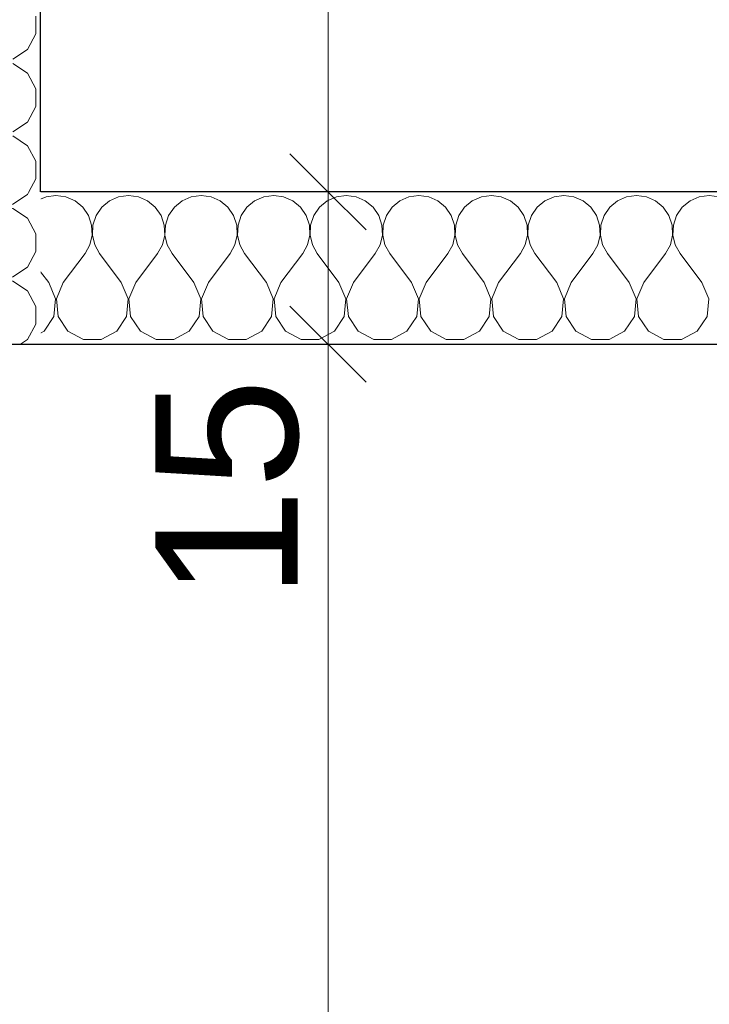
# Model space of a CAD drawing. Header units: millimetres. Extents: x -12989 to 357906, y -50379 to 30884.
# Tile 47 of 256: x 893 to 1572, y 2500 to 3470. Entities that reach past the tile are written whole.
import ezdxf

# ---------------------------------------------------------------- set-up
doc = ezdxf.new("R2010")
doc.units = ezdxf.units.MM
doc.header["$MEASUREMENT"] = 0
doc.linetypes.add('Wipeout_Contour', pattern=[1000, 0, -1000])
for name, color, linetype in [('04-ŚCIANY DZIAŁOWE', 7, 'Continuous'), ('Nowe_04-ŚCIANY DZIAŁOWE', 7, 'Continuous'), ('Nowe_A_OZN_STREFY', 7, 'Continuous'), ('Nowe_A_WYM_ZEWNETRZNE', 7, 'Continuous')]:
    doc.layers.add(name, color=color, linetype=linetype)
doc.layers.add('04-ŚCIANY DZIAŁOWE_Nr_pióra__174', color=7, linetype='Continuous', lineweight=5, true_color=0x6a6a6a)
doc.layers.add('Nowe_04-ŚCIANY DZIAŁOWE_Nr_pióra__174', color=7, linetype='Continuous', lineweight=5, true_color=0x6a6a6a)
for name, color, linetype, lineweight in [('04-ŚCIANY DZIAŁOWE_Nr_pióra__27', 7, 'Continuous', 25), ('Nowe_04-ŚCIANY DZIAŁOWE_Nr_pióra__27', 7, 'Continuous', 25), ('Nowe_A_WYM_ZEWNETRZNE_Nr_pióra__1', 7, 'Continuous', 13), ('Nowe_A_WYM_ZEWNETRZNE_Nr_pióra__45', 7, 'Continuous', 15), ('Nowe_A_WYM_ZEWNETRZNE_Nr_pióra__85', 7, 'Continuous', 13)]:
    doc.layers.add(name, color=color, linetype=linetype, lineweight=lineweight)
doc.styles.add('STYL_AUTOMATYCZNY_3', font='arial.ttf')
doc.dimstyles.new('STYL_AUTOMATYCZNY__1', dxfattribs={"dimtxt": 139.999998, "dimasz": 71.25, "dimexe": 0.18, "dimexo": 0.0625, "dimgap": 0, "dimtad": 1, "dimtih": 1, "dimtoh": 1, "dimdec": 0, "dimlfac": 0.1, "dimzin": 0, "dimdsep": 46, "dimtxsty": 'STYL_AUTOMATYCZNY_3', "dimblk": 'ARROWHEAD_6', "dimblk1": 'ARROWHEAD_6', "dimblk2": 'ARROWHEAD_6', "dimcen": 0.09, "dimse1": 1, "dimse2": 1, "dimclrd": 7, "dimclre": 7, "dimclrt": 7, "dimadec": 0, "dimazin": 0, "dimtfac": 1, "dimtdec": 4, "dimtmove": 0, "dimatfit": 3, "dimfxl": 0, "dimtolj": 1, "dimtzin": 0, "dimarcsym": 0})
doc.dimstyles.new('STYL_AUTOMATYCZNY__2', dxfattribs={"dimtxt": 139.999998, "dimasz": 71.25, "dimexe": 0.18, "dimexo": 0.0625, "dimgap": 0, "dimtad": 1, "dimdec": 0, "dimlfac": 0.1, "dimzin": 0, "dimdsep": 46, "dimtxsty": 'STYL_AUTOMATYCZNY_3', "dimblk": 'ARROWHEAD_6', "dimblk1": 'ARROWHEAD_6', "dimblk2": 'ARROWHEAD_6', "dimcen": 0.09, "dimse1": 1, "dimse2": 1, "dimclrd": 7, "dimclre": 7, "dimclrt": 7, "dimadec": 0, "dimazin": 0, "dimtfac": 1, "dimtdec": 4, "dimtmove": 0, "dimatfit": 3, "dimfxl": 0, "dimtolj": 1, "dimtzin": 0, "dimarcsym": 0})

# ---------------------------------------------------------------- blocks, each defined once
blk = doc.blocks.new('*X88')
at = {"layer": 'Nowe_04-ŚCIANY DZIAŁOWE_Nr_pióra__174', "color": 251, "linetype": 'Continuous', "lineweight": 5, "true_color": 0x6a6a6a}
for p, q in [((918.81, 3295.07), (913.48, 3292.72)), ((928.57, 3296.43), (918.81, 3295.07)), ((938.33, 3295.07), (928.57, 3296.43)), ((947.35, 3291.09), (938.33, 3295.07)), ((954.93, 3284.81), (947.35, 3291.09)), ((981.22, 3291.09), (973.64, 3284.81)), ((990.24, 3295.07), (981.22, 3291.09)), ((1000, 3296.43), (990.24, 3295.07)), ((1009.76, 3295.07), (1000, 3296.43)), ((1018.78, 3291.09), (1009.76, 3295.07)), ((1026.36, 3284.81), (1018.78, 3291.09)), ((1052.65, 3291.09), (1045.07, 3284.81)), ((1061.67, 3295.07), (1052.65, 3291.09)), ((1071.43, 3296.43), (1061.67, 3295.07)), ((1081.19, 3295.07), (1071.43, 3296.43)), ((1090.2, 3291.09), (1081.19, 3295.07)), ((1097.79, 3284.81), (1090.2, 3291.09)), ((1124.08, 3291.09), (1116.49, 3284.81)), ((1133.1, 3295.07), (1124.08, 3291.09)), ((1142.86, 3296.43), (1133.1, 3295.07)), ((1152.62, 3295.07), (1142.86, 3296.43)), ((1161.63, 3291.09), (1152.62, 3295.07)), ((1169.22, 3284.81), (1161.63, 3291.09)), ((1195.51, 3291.09), (1187.92, 3284.81)), ((1204.53, 3295.07), (1195.51, 3291.09)), ((1214.29, 3296.43), (1204.53, 3295.07)), ((1224.05, 3295.07), (1214.29, 3296.43)), ((1233.06, 3291.09), (1224.05, 3295.07)), ((1240.65, 3284.81), (1233.06, 3291.09)), ((1266.94, 3291.09), (1259.35, 3284.81)), ((1275.95, 3295.07), (1266.94, 3291.09)), ((1285.71, 3296.43), (1275.95, 3295.07)), ((1295.47, 3295.07), (1285.71, 3296.43)), ((1304.49, 3291.09), (1295.47, 3295.07)), ((1312.08, 3284.81), (1304.49, 3291.09)), ((1338.37, 3291.09), (1330.78, 3284.81)), ((1347.38, 3295.07), (1338.37, 3291.09)), ((1357.14, 3296.43), (1347.38, 3295.07)), ((1366.9, 3295.07), (1357.14, 3296.43)), ((1375.92, 3291.09), (1366.9, 3295.07)), ((1383.51, 3284.81), (1375.92, 3291.09)), ((1409.8, 3291.09), (1402.21, 3284.81)), ((1418.81, 3295.07), (1409.8, 3291.09)), ((1428.57, 3296.43), (1418.81, 3295.07)), ((1438.33, 3295.07), (1428.57, 3296.43)), ((1447.35, 3291.09), (1438.33, 3295.07)), ((1454.93, 3284.81), (1447.35, 3291.09)), ((1481.22, 3291.09), (1473.64, 3284.81)), ((1490.24, 3295.07), (1481.22, 3291.09)), ((1500, 3296.43), (1490.24, 3295.07)), ((1509.76, 3295.07), (1500, 3296.43)), ((1518.78, 3291.09), (1509.76, 3295.07)), ((1526.36, 3284.81), (1518.78, 3291.09)), ((1552.65, 3291.09), (1545.07, 3284.81)), ((1561.67, 3295.07), (1552.65, 3291.09)), ((1571.43, 3296.43), (1561.67, 3295.07)), ((1581.19, 3295.07), (1571.43, 3296.43)), ((960.52, 3276.69), (954.93, 3284.81)), ((973.64, 3284.81), (968.06, 3276.69)), ((1031.94, 3276.69), (1026.36, 3284.81)), ((1045.07, 3284.81), (1039.48, 3276.69)), ((1103.37, 3276.69), (1097.79, 3284.81)), ((1116.49, 3284.81), (1110.91, 3276.69)), ((1174.8, 3276.69), (1169.22, 3284.81)), ((1187.92, 3284.81), (1182.34, 3276.69)), ((1246.23, 3276.69), (1240.65, 3284.81)), ((1259.35, 3284.81), (1253.77, 3276.69)), ((1317.66, 3276.69), (1312.08, 3284.81)), ((1330.78, 3284.81), (1325.2, 3276.69)), ((1389.09, 3276.69), (1383.51, 3284.81)), ((1402.21, 3284.81), (1396.63, 3276.69)), ((1460.52, 3276.69), (1454.93, 3284.81)), ((1473.64, 3284.81), (1468.06, 3276.69)), ((1531.94, 3276.69), (1526.36, 3284.81)), ((1545.07, 3284.81), (1539.48, 3276.69)), ((963.66, 3267.35), (960.52, 3276.69)), ((968.06, 3276.69), (964.91, 3267.35)), ((1035.09, 3267.35), (1031.94, 3276.69)), ((1039.48, 3276.69), (1036.34, 3267.35)), ((1106.52, 3267.35), (1103.37, 3276.69)), ((1110.91, 3276.69), (1107.76, 3267.35)), ((1177.95, 3267.35), (1174.8, 3276.69)), ((1182.34, 3276.69), (1179.19, 3267.35)), ((1249.38, 3267.35), (1246.23, 3276.69)), ((1253.77, 3276.69), (1250.62, 3267.35)), ((1320.81, 3267.35), (1317.66, 3276.69)), ((1325.2, 3276.69), (1322.05, 3267.35)), ((1392.24, 3267.35), (1389.09, 3276.69)), ((1396.63, 3276.69), (1393.48, 3267.35)), ((1463.66, 3267.35), (1460.52, 3276.69)), ((1468.06, 3276.69), (1464.91, 3267.35)), ((1535.09, 3267.35), (1531.94, 3276.69)), ((1539.48, 3276.69), (1536.34, 3267.35)), ((964.14, 3257.51), (963.66, 3267.35)), ((964.91, 3267.35), (964.43, 3257.51)), ((1035.57, 3257.51), (1035.09, 3267.35)), ((1036.34, 3267.35), (1035.86, 3257.51)), ((1107, 3257.51), (1106.52, 3267.35)), ((1107.76, 3267.35), (1107.29, 3257.51)), ((1178.43, 3257.51), (1177.95, 3267.35)), ((1179.19, 3267.35), (1178.72, 3257.51)), ((1249.86, 3257.51), (1249.38, 3267.35)), ((1250.62, 3267.35), (1250.14, 3257.51)), ((1321.28, 3257.51), (1320.81, 3267.35)), ((1322.05, 3267.35), (1321.57, 3257.51)), ((1392.71, 3257.51), (1392.24, 3267.35)), ((1393.48, 3267.35), (1393, 3257.51)), ((1464.14, 3257.51), (1463.66, 3267.35)), ((1464.91, 3267.35), (1464.43, 3257.51)), ((1535.57, 3257.51), (1535.09, 3267.35)), ((1536.34, 3267.35), (1535.86, 3257.51)), ((961.91, 3247.91), (964.14, 3257.51)), ((964.43, 3257.51), (966.66, 3247.91)), ((1033.34, 3247.91), (1035.57, 3257.51)), ((1035.86, 3257.51), (1038.09, 3247.91)), ((1104.77, 3247.91), (1107, 3257.51)), ((1107.29, 3257.51), (1109.52, 3247.91)), ((1176.2, 3247.91), (1178.43, 3257.51)), ((1178.72, 3257.51), (1180.95, 3247.91)), ((1247.63, 3247.91), (1249.86, 3257.51)), ((1250.14, 3257.51), (1252.37, 3247.91)), ((1319.05, 3247.91), (1321.28, 3257.51)), ((1321.57, 3257.51), (1323.8, 3247.91)), ((1390.48, 3247.91), (1392.71, 3257.51)), ((1393, 3257.51), (1395.23, 3247.91)), ((1461.91, 3247.91), (1464.14, 3257.51)), ((1464.43, 3257.51), (1466.66, 3247.91)), ((1533.34, 3247.91), (1535.57, 3257.51)), ((1535.86, 3257.51), (1538.09, 3247.91)), ((935.71, 3210.71), (957.14, 3239.29)), ((957.14, 3239.29), (961.91, 3247.91)), ((966.66, 3247.91), (971.43, 3239.29)), ((992.86, 3210.71), (971.43, 3239.29)), ((1007.14, 3210.71), (1028.57, 3239.29)), ((1028.57, 3239.29), (1033.34, 3247.91)), ((1038.09, 3247.91), (1042.86, 3239.29)), ((1064.29, 3210.71), (1042.86, 3239.29)), ((1078.57, 3210.71), (1100, 3239.29)), ((1100, 3239.29), (1104.77, 3247.91)), ((1109.52, 3247.91), (1114.29, 3239.29)), ((1135.71, 3210.71), (1114.29, 3239.29)), ((1150, 3210.71), (1171.43, 3239.29)), ((1171.43, 3239.29), (1176.2, 3247.91)), ((1180.95, 3247.91), (1185.71, 3239.29)), ((1207.14, 3210.71), (1185.71, 3239.29)), ((1221.43, 3210.71), (1242.86, 3239.29)), ((1242.86, 3239.29), (1247.63, 3247.91)), ((1252.37, 3247.91), (1257.14, 3239.29)), ((1278.57, 3210.71), (1257.14, 3239.29)), ((1292.86, 3210.71), (1314.29, 3239.29)), ((1314.29, 3239.29), (1319.05, 3247.91)), ((1323.8, 3247.91), (1328.57, 3239.29)), ((1350, 3210.71), (1328.57, 3239.29)), ((1364.29, 3210.71), (1385.71, 3239.29)), ((1385.71, 3239.29), (1390.48, 3247.91)), ((1395.23, 3247.91), (1400, 3239.29)), ((1421.43, 3210.71), (1400, 3239.29)), ((1435.71, 3210.71), (1457.14, 3239.29)), ((1457.14, 3239.29), (1461.91, 3247.91)), ((1466.66, 3247.91), (1471.43, 3239.29)), ((1492.86, 3210.71), (1471.43, 3239.29)), ((1507.14, 3210.71), (1528.57, 3239.29)), ((1528.57, 3239.29), (1533.34, 3247.91)), ((1538.09, 3247.91), (1542.86, 3239.29)), ((1564.29, 3210.71), (1542.86, 3239.29)), ((921.43, 3210.71), (913.48, 3221.31)), ((928.16, 3194.67), (921.43, 3210.71)), ((935.71, 3210.71), (928.98, 3194.67)), ((999.59, 3194.67), (992.86, 3210.71)), ((1007.14, 3210.71), (1000.41, 3194.67)), ((1071.02, 3194.67), (1064.29, 3210.71)), ((1078.57, 3210.71), (1071.84, 3194.67)), ((1142.45, 3194.67), (1135.71, 3210.71)), ((1150, 3210.71), (1143.27, 3194.67)), ((1213.88, 3194.67), (1207.14, 3210.71)), ((1221.43, 3210.71), (1214.69, 3194.67)), ((1285.31, 3194.67), (1278.57, 3210.71)), ((1292.86, 3210.71), (1286.12, 3194.67)), ((1356.73, 3194.67), (1350, 3210.71)), ((1364.29, 3210.71), (1357.55, 3194.67)), ((1428.16, 3194.67), (1421.43, 3210.71)), ((1435.71, 3210.71), (1428.98, 3194.67)), ((1499.59, 3194.67), (1492.86, 3210.71)), ((1507.14, 3210.71), (1500.41, 3194.67)), ((1571.02, 3194.67), (1564.29, 3210.71)), ((926.52, 3177.35), (928.16, 3194.67)), ((928.98, 3194.67), (930.62, 3177.35)), ((997.95, 3177.35), (999.59, 3194.67)), ((1000.41, 3194.67), (1002.05, 3177.35)), ((1069.38, 3177.35), (1071.02, 3194.67)), ((1071.84, 3194.67), (1073.48, 3177.35)), ((1140.81, 3177.35), (1142.45, 3194.67)), ((1143.27, 3194.67), (1144.91, 3177.35)), ((1212.23, 3177.35), (1213.88, 3194.67)), ((1214.69, 3194.67), (1216.34, 3177.35)), ((1283.66, 3177.35), (1285.31, 3194.67)), ((1286.12, 3194.67), (1287.77, 3177.35)), ((1355.09, 3177.35), (1356.73, 3194.67)), ((1357.55, 3194.67), (1359.19, 3177.35)), ((1426.52, 3177.35), (1428.16, 3194.67)), ((1428.98, 3194.67), (1430.62, 3177.35)), ((1497.95, 3177.35), (1499.59, 3194.67)), ((1500.41, 3194.67), (1502.05, 3177.35)), ((1569.38, 3177.35), (1571.02, 3194.67)), ((916.89, 3162.87), (926.52, 3177.35)), ((930.62, 3177.35), (940.25, 3162.87)), ((988.32, 3162.87), (997.95, 3177.35)), ((1002.05, 3177.35), (1011.68, 3162.87)), ((1059.75, 3162.87), (1069.38, 3177.35)), ((1073.48, 3177.35), (1083.11, 3162.87)), ((1131.17, 3162.87), (1140.81, 3177.35)), ((1144.91, 3177.35), (1154.54, 3162.87)), ((1202.6, 3162.87), (1212.23, 3177.35)), ((1216.34, 3177.35), (1225.97, 3162.87)), ((1274.03, 3162.87), (1283.66, 3177.35)), ((1287.77, 3177.35), (1297.4, 3162.87)), ((1345.46, 3162.87), (1355.09, 3177.35)), ((1359.19, 3177.35), (1368.83, 3162.87)), ((1416.89, 3162.87), (1426.52, 3177.35)), ((1430.62, 3177.35), (1440.25, 3162.87)), ((1488.32, 3162.87), (1497.95, 3177.35)), ((1502.05, 3177.35), (1511.68, 3162.87)), ((1559.75, 3162.87), (1569.38, 3177.35)), ((913.48, 3161.04), (916.89, 3162.87)), ((940.25, 3162.87), (955.59, 3154.65)), ((972.98, 3154.65), (988.32, 3162.87)), ((1011.68, 3162.87), (1027.02, 3154.65)), ((1044.41, 3154.65), (1059.75, 3162.87)), ((1083.11, 3162.87), (1098.44, 3154.65)), ((1115.84, 3154.65), (1131.17, 3162.87)), ((1154.54, 3162.87), (1169.87, 3154.65)), ((1187.27, 3154.65), (1202.6, 3162.87)), ((1225.97, 3162.87), (1241.3, 3154.65)), ((1258.7, 3154.65), (1274.03, 3162.87)), ((1297.4, 3162.87), (1312.73, 3154.65)), ((1330.13, 3154.65), (1345.46, 3162.87)), ((1368.83, 3162.87), (1384.16, 3154.65)), ((1401.56, 3154.65), (1416.89, 3162.87)), ((1440.25, 3162.87), (1455.59, 3154.65)), ((1472.98, 3154.65), (1488.32, 3162.87)), ((1511.68, 3162.87), (1527.02, 3154.65)), ((1544.41, 3154.65), (1559.75, 3162.87)), ((955.59, 3154.65), (972.98, 3154.65)), ((1027.02, 3154.65), (1044.41, 3154.65)), ((1098.44, 3154.65), (1115.84, 3154.65)), ((1169.87, 3154.65), (1187.27, 3154.65)), ((1241.3, 3154.65), (1258.7, 3154.65)), ((1312.73, 3154.65), (1330.13, 3154.65)), ((1384.16, 3154.65), (1401.56, 3154.65)), ((1455.59, 3154.65), (1472.98, 3154.65)), ((1527.02, 3154.65), (1544.41, 3154.65))]:
    blk.add_line(p, q, dxfattribs=at)
blk = doc.blocks.new('Ściana_10_1', base_point=(-350, 3150))
at = {"color": 254, "linetype": 'Wipeout_Contour', "lineweight": 0, "ltscale": 16469.10017}
blk.add_wipeout([(913.48, 3150), (3665.74, 3150), (3665.74, 3300), (913.48, 3300)], dxfattribs=at).dxf.layer = 'Nowe_04-ŚCIANY DZIAŁOWE'
at = {"layer": 'Nowe_04-ŚCIANY DZIAŁOWE_Nr_pióra__27', "color": 7, "linetype": 'Continuous', "lineweight": 25, "flags": 128}
for points in [[(2293.48, 3300), (913.48, 3300)], [(-350, 3150), (3665.74, 3150)]]:
    blk.add_lwpolyline(points, dxfattribs=at)
at = {"layer": 'Nowe_04-ŚCIANY DZIAŁOWE', "color": 7, "lineweight": 25}
blk.add_blockref('*X88', (0, 0), dxfattribs=at)
blk = doc.blocks.new('*X93')
at = {"layer": '04-ŚCIANY DZIAŁOWE_Nr_pióra__174', "color": 251, "linetype": 'Continuous', "lineweight": 5, "true_color": 0x6a6a6a}
for p, q in [((770.41, 3300), (768.41, 3295.47)), ((852.77, 3292.86), (843.24, 3300)), ((886.13, 3287.77), (900.61, 3297.4)), ((900.61, 3297.4), (902.01, 3300)), ((768.41, 3295.47), (767.05, 3285.71)), ((852.77, 3292.86), (868.81, 3286.12)), ((868.81, 3286.12), (886.13, 3287.77)), ((767.05, 3285.71), (768.41, 3275.95)), ((852.77, 3278.57), (824.19, 3257.14)), ((868.81, 3285.31), (852.77, 3278.57)), ((886.13, 3283.66), (868.81, 3285.31)), ((900.61, 3274.03), (886.13, 3283.66)), ((768.41, 3275.95), (772.39, 3266.94)), ((908.83, 3258.7), (900.61, 3274.03)), ((772.39, 3266.94), (778.67, 3259.35)), ((778.67, 3259.35), (786.79, 3253.77)), ((908.83, 3241.3), (908.83, 3258.7)), ((786.79, 3253.77), (796.13, 3250.62)), ((796.13, 3249.38), (786.79, 3246.23)), ((796.13, 3250.62), (805.97, 3250.14)), ((805.97, 3249.86), (796.13, 3249.38)), ((805.97, 3250.14), (815.57, 3252.37)), ((815.57, 3247.63), (805.97, 3249.86)), ((815.57, 3252.37), (824.19, 3257.14)), ((778.67, 3240.65), (772.39, 3233.06)), ((786.79, 3246.23), (778.67, 3240.65)), ((824.19, 3242.86), (815.57, 3247.63)), ((852.77, 3221.43), (824.19, 3242.86)), ((900.61, 3225.97), (908.83, 3241.3)), ((772.39, 3233.06), (768.41, 3224.05)), ((768.41, 3224.05), (767.05, 3214.29)), ((852.77, 3221.43), (868.81, 3214.69)), ((886.13, 3216.34), (900.61, 3225.97)), ((767.05, 3214.29), (768.41, 3204.53)), ((868.81, 3213.88), (852.77, 3207.14)), ((868.81, 3214.69), (886.13, 3216.34)), ((886.13, 3212.23), (868.81, 3213.88)), ((900.61, 3202.6), (886.13, 3212.23)), ((768.41, 3204.53), (772.39, 3195.51)), ((852.77, 3207.14), (824.19, 3185.71)), ((908.83, 3187.27), (900.61, 3202.6)), ((772.39, 3195.51), (778.67, 3187.92)), ((778.67, 3187.92), (786.79, 3182.34)), ((786.79, 3182.34), (796.13, 3179.19)), ((805.97, 3178.72), (815.57, 3180.95)), ((815.57, 3180.95), (824.19, 3185.71)), ((908.83, 3169.87), (908.83, 3187.27)), ((786.79, 3174.8), (778.67, 3169.22)), ((796.13, 3177.95), (786.79, 3174.8)), ((796.13, 3179.19), (805.97, 3178.72)), ((805.97, 3178.43), (796.13, 3177.95)), ((815.57, 3176.2), (805.97, 3178.43)), ((824.19, 3171.43), (815.57, 3176.2)), ((852.77, 3150), (824.19, 3171.43)), ((772.39, 3161.63), (768.41, 3152.62)), ((778.67, 3169.22), (772.39, 3161.63)), ((900.61, 3154.54), (908.83, 3169.87)), ((768.41, 3152.62), (768.05, 3150)), ((893.78, 3150), (900.61, 3154.54))]:
    blk.add_line(p, q, dxfattribs=at)
blk = doc.blocks.new('*X94')
at = {"layer": '04-ŚCIANY DZIAŁOWE_Nr_pióra__174', "color": 251, "linetype": 'Continuous', "lineweight": 5, "true_color": 0x6a6a6a}
for p, q in [((908.83, 3455.59), (908.83, 3472.98)), ((900.61, 3440.25), (908.83, 3455.59)), ((886.13, 3430.62), (900.61, 3440.25)), ((900.61, 3416.89), (886.13, 3426.52)), ((908.83, 3401.56), (900.61, 3416.89)), ((908.83, 3384.16), (908.83, 3401.56)), ((900.61, 3368.83), (908.83, 3384.16)), ((886.13, 3359.19), (900.61, 3368.83)), ((900.61, 3345.46), (886.13, 3355.09)), ((908.83, 3330.13), (900.61, 3345.46)), ((908.83, 3312.73), (908.83, 3330.13)), ((902.01, 3300), (908.83, 3312.73))]:
    blk.add_line(p, q, dxfattribs=at)
blk = doc.blocks.new('Ściana_12_1', base_point=(913.48, 3150))
at = {"color": 254, "linetype": 'Wipeout_Contour', "lineweight": 0, "ltscale": 13332.225258}
blk.add_wipeout([(913.48, 3300), (763.48, 3300), (763.48, 3150), (913.48, 3150)], dxfattribs=at).dxf.layer = '04-ŚCIANY DZIAŁOWE'
at = {"layer": 'Nowe_04-ŚCIANY DZIAŁOWE_Nr_pióra__27', "color": 7, "linetype": 'Continuous', "lineweight": 25}
blk.add_line((763.48, 3150), (913.48, 3150), dxfattribs=at)
at = {"layer": '04-ŚCIANY DZIAŁOWE', "color": 7, "lineweight": 25}
blk.add_blockref('*X93', (0, 0), dxfattribs=at)
at = {"color": 254, "linetype": 'Wipeout_Contour', "lineweight": 0, "ltscale": 15869.005931}
blk.add_wipeout([(763.48, 4450), (763.48, 3300), (913.48, 3300), (913.48, 4450)], dxfattribs=at).dxf.layer = '04-ŚCIANY DZIAŁOWE'
at = {"layer": '04-ŚCIANY DZIAŁOWE_Nr_pióra__27', "color": 7, "linetype": 'Continuous', "lineweight": 25, "flags": 128}
blk.add_lwpolyline([(913.48, 3300), (913.48, 4450)], dxfattribs=at)
at = {"layer": '04-ŚCIANY DZIAŁOWE', "color": 7, "lineweight": 25}
blk.add_blockref('*X94', (0, 0), dxfattribs=at)
blk = doc.blocks.new('*D267')
at = {"layer": 'Nowe_A_WYM_ZEWNETRZNE_Nr_pióra__45', "color": 7, "linetype": 'Continuous', "lineweight": 15}
for p, q in [((-1341.01, 187.5), (-1266.01, 112.5)), ((-1341.01, 37.5), (-1266.01, -37.5))]:
    blk.add_line(p, q, dxfattribs=at)
at = {"layer": 'Nowe_A_WYM_ZEWNETRZNE_Nr_pióra__85', "color": 7, "linetype": 'Continuous', "lineweight": 13}
for p, q in [((-1303.51, 150), (-1303.51, 6849.85)), ((-1233.2, 150), (-1373.83, 150)), ((-1303.51, 0), (-1303.51, 150)), ((-1233.2, 0), (-1373.83, 0)), ((-1303.51, -56.25), (-1303.51, 0))]:
    blk.add_line(p, q, dxfattribs=at)
at = {"layer": 'Nowe_A_WYM_ZEWNETRZNE_Nr_pióra__1', "color": 7, "lineweight": 13, "insert": (-1331.51, -251.06), "char_height": 140, "attachment_point": 7, "rotation": 90, "style": 'STYL_AUTOMATYCZNY_3'}
blk.add_mtext('\\A1;{\\pql;\\fArial|b0|i0|c238|p0;\\W1.000000;15}', dxfattribs=at)
blk = doc.blocks.new('ARROWHEAD_6')
at = {"color": 0, "linetype": 'Continuous', "lineweight": 0}
for p, q in [((-0.5, -0.5), (0.5, 0.5)), ((0, 0), (-1, 0))]:
    blk.add_line(p, q, dxfattribs=at)
blk = doc.blocks.new('*D268')
at = {"layer": 'Nowe_A_WYM_ZEWNETRZNE_Nr_pióra__45', "color": 7, "linetype": 'Continuous', "lineweight": 15}
blk.add_line((-1341.01, 187.5), (-1266.01, 112.5), dxfattribs=at)
at = {"layer": 'Nowe_A_WYM_ZEWNETRZNE_Nr_pióra__85', "color": 7, "linetype": 'Continuous', "lineweight": 13}
blk.add_line((-1303.51, 150), (-1303.51, 6849.85), dxfattribs=at)
blk = doc.blocks.new('*D269')
at = {"layer": 'Nowe_A_WYM_ZEWNETRZNE_Nr_pióra__45', "color": 7, "linetype": 'Continuous', "lineweight": 15}
for p, q in [((-1341.01, 6887.35), (-1266.01, 6812.35)), ((-1341.01, 187.5), (-1266.01, 112.5))]:
    blk.add_line(p, q, dxfattribs=at)
at = {"layer": 'Nowe_A_WYM_ZEWNETRZNE_Nr_pióra__85', "color": 7, "linetype": 'Continuous', "lineweight": 13}
for p, q in [((-1233.2, 6849.85), (-1373.83, 6849.85)), ((-1303.51, 150), (-1303.51, 6849.85))]:
    blk.add_line(p, q, dxfattribs=at)
at = {"layer": 'Nowe_A_WYM_ZEWNETRZNE_Nr_pióra__1', "color": 7, "lineweight": 13, "char_height": 140, "attachment_point": 7, "rotation": 90, "style": 'STYL_AUTOMATYCZNY_3'}
for s, insert in [('\\A1;{\\pql;\\fArial|b0|i0|c238|p0;\\W1.000000;15}', (-1331.51, 6598.78)), ('\\A1;{\\pql;\\fArial|b0|i0|c238|p0;\\W1.000000;670}', (-1331.51, 3232.97))]:
    blk.add_mtext(s, dxfattribs=dict(at, insert=insert))
blk = doc.blocks.new('*D319')
at = {"layer": 'Nowe_A_WYM_ZEWNETRZNE_Nr_pióra__45', "color": 7, "linetype": 'Continuous', "lineweight": 15}
for p, q in [((-462.5, -1542.08), (-537.5, -1617.08)), ((-312.5, -1542.08), (-387.5, -1617.08))]:
    blk.add_line(p, q, dxfattribs=at)
at = {"layer": 'Nowe_A_WYM_ZEWNETRZNE_Nr_pióra__85', "color": 7, "linetype": 'Continuous', "lineweight": 13}
for p, q in [((-500, -1649.9), (-500, -1509.27)), ((-350, -1649.9), (-350, -1509.27)), ((-556.25, -1579.58), (-500, -1579.58)), ((-500, -1579.58), (-350, -1579.58)), ((-350, -1579.58), (3665.74, -1579.58))]:
    blk.add_line(p, q, dxfattribs=at)
at = {"layer": 'Nowe_A_WYM_ZEWNETRZNE_Nr_pióra__1', "color": 7, "lineweight": 13, "insert": (-751.06, -1551.58), "char_height": 140, "attachment_point": 7, "style": 'STYL_AUTOMATYCZNY_3'}
blk.add_mtext('\\A1;{\\pql;\\fArial|b0|i0|c238|p0;\\W1.000000;15}', dxfattribs=at)
blk = doc.blocks.new('*D321')
at = {"layer": 'Nowe_A_WYM_ZEWNETRZNE_Nr_pióra__45', "color": 7, "linetype": 'Continuous', "lineweight": 15}
for p, q in [((-312.5, -1542.08), (-387.5, -1617.08)), ((3703.24, -1542.08), (3628.24, -1617.08))]:
    blk.add_line(p, q, dxfattribs=at)
at = {"layer": 'Nowe_A_WYM_ZEWNETRZNE_Nr_pióra__85', "color": 7, "linetype": 'Continuous', "lineweight": 13}
for p, q in [((-350, -1649.9), (-350, -1509.27)), ((-500, -1579.58), (-350, -1579.58)), ((-350, -1579.58), (3665.74, -1579.58))]:
    blk.add_line(p, q, dxfattribs=at)
at = {"layer": 'Nowe_A_WYM_ZEWNETRZNE_Nr_pióra__1', "color": 7, "lineweight": 13, "char_height": 140, "attachment_point": 7, "style": 'STYL_AUTOMATYCZNY_3'}
for s, insert in [('\\A1;{\\pql;\\fArial|b0|i0|c238|p0;\\W1.000000;402}', (1390.92, -1551.58)), ('\\A1;{\\pql;\\fArial|b0|i0|c238|p0;\\W1.000000;15}', (3414.68, -1551.58))]:
    blk.add_mtext(s, dxfattribs=dict(at, insert=insert))
blk = doc.blocks.new('*D322')
at = {"layer": 'Nowe_A_WYM_ZEWNETRZNE_Nr_pióra__45', "color": 7, "linetype": 'Continuous', "lineweight": 15}
for p, q in [((3703.24, -1542.08), (3628.24, -1617.08)), ((3853.24, -1542.08), (3778.24, -1617.08))]:
    blk.add_line(p, q, dxfattribs=at)
at = {"layer": 'Nowe_A_WYM_ZEWNETRZNE_Nr_pióra__85', "color": 7, "linetype": 'Continuous', "lineweight": 13}
for p, q in [((3665.74, -1649.9), (3665.74, -1509.27)), ((-350, -1579.58), (3665.74, -1579.58)), ((3665.74, -1579.58), (3815.74, -1579.58))]:
    blk.add_line(p, q, dxfattribs=at)
blk = doc.blocks.new('*D397')
at = {"layer": 'Nowe_A_WYM_ZEWNETRZNE_Nr_pióra__45', "color": 7, "linetype": 'Continuous', "lineweight": 15}
for p, q in [((1158.87, 187.5), (1233.87, 112.5)), ((1158.87, 37.5), (1233.87, -37.5))]:
    blk.add_line(p, q, dxfattribs=at)
at = {"layer": 'Nowe_A_WYM_ZEWNETRZNE_Nr_pióra__85', "color": 7, "linetype": 'Continuous', "lineweight": 13}
for p, q in [((1196.37, 150), (1196.37, 3150)), ((1266.69, 150), (1126.06, 150)), ((1196.37, 0), (1196.37, 150)), ((1266.69, 0), (1126.06, 0)), ((1196.37, -56.25), (1196.37, 0))]:
    blk.add_line(p, q, dxfattribs=at)
at = {"layer": 'Nowe_A_WYM_ZEWNETRZNE_Nr_pióra__1', "color": 7, "lineweight": 13, "insert": (1168.37, -251.06), "char_height": 140, "attachment_point": 7, "rotation": 90, "style": 'STYL_AUTOMATYCZNY_3'}
blk.add_mtext('\\A1;{\\pql;\\fArial|b0|i0|c238|p0;\\W1.000000;15}', dxfattribs=at)
blk = doc.blocks.new('*D398')
at = {"layer": 'Nowe_A_WYM_ZEWNETRZNE_Nr_pióra__45', "color": 7, "linetype": 'Continuous', "lineweight": 15}
for p, q in [((1158.87, 3187.5), (1233.87, 3112.5)), ((1158.87, 187.5), (1233.87, 112.5))]:
    blk.add_line(p, q, dxfattribs=at)
at = {"layer": 'Nowe_A_WYM_ZEWNETRZNE_Nr_pióra__85', "color": 7, "linetype": 'Continuous', "lineweight": 13}
for p, q in [((1266.69, 3150), (1126.06, 3150)), ((1196.37, 150), (1196.37, 3150))]:
    blk.add_line(p, q, dxfattribs=at)
at = {"layer": 'Nowe_A_WYM_ZEWNETRZNE_Nr_pióra__1', "color": 7, "lineweight": 13, "char_height": 140, "attachment_point": 7, "rotation": 90, "style": 'STYL_AUTOMATYCZNY_3'}
for s, insert in [('\\A1;{\\pql;\\fArial|b0|i0|c238|p0;\\W1.000000;15}', (1168.37, 2898.94)), ('\\A1;{\\pql;\\fArial|b0|i0|c238|p0;\\W1.000000;300}', (1168.37, 1383.05))]:
    blk.add_mtext(s, dxfattribs=dict(at, insert=insert))
blk = doc.blocks.new('*D399')
at = {"layer": 'Nowe_A_WYM_ZEWNETRZNE_Nr_pióra__45', "color": 7, "linetype": 'Continuous', "lineweight": 15}
for p, q in [((1158.87, 3337.5), (1233.87, 3262.5)), ((1158.87, 3187.5), (1233.87, 3112.5))]:
    blk.add_line(p, q, dxfattribs=at)
at = {"layer": 'Nowe_A_WYM_ZEWNETRZNE_Nr_pióra__85', "color": 7, "linetype": 'Continuous', "lineweight": 13}
for p, q in [((1266.69, 3300), (1126.06, 3300)), ((1196.37, 3150), (1196.37, 3300)), ((1266.69, 3150), (1126.06, 3150))]:
    blk.add_line(p, q, dxfattribs=at)
blk = doc.blocks.new('*D400')
at = {"layer": 'Nowe_A_WYM_ZEWNETRZNE_Nr_pióra__45', "color": 7, "linetype": 'Continuous', "lineweight": 15}
for p, q in [((1158.87, 4487.5), (1233.87, 4412.5)), ((1158.87, 3337.5), (1233.87, 3262.5))]:
    blk.add_line(p, q, dxfattribs=at)
at = {"layer": 'Nowe_A_WYM_ZEWNETRZNE_Nr_pióra__85', "color": 7, "linetype": 'Continuous', "lineweight": 13}
for p, q in [((1266.69, 4450), (1126.06, 4450)), ((1196.37, 3300), (1196.37, 4450)), ((1266.69, 3300), (1126.06, 3300))]:
    blk.add_line(p, q, dxfattribs=at)
at = {"layer": 'Nowe_A_WYM_ZEWNETRZNE_Nr_pióra__1', "color": 7, "lineweight": 13, "char_height": 140, "attachment_point": 7, "rotation": 90, "style": 'STYL_AUTOMATYCZNY_3'}
for s, insert in [('\\A1;{\\pql;\\fArial|b0|i0|c238|p0;\\W1.000000;15}', (1168.37, 4198.94)), ('\\A1;{\\pql;\\fArial|b0|i0|c238|p0;\\W1.000000;115}', (1168.37, 3615.17))]:
    blk.add_mtext(s, dxfattribs=dict(at, insert=insert))

msp = doc.modelspace()

# ---------------------------------------------------------------- linework, layer by layer
at = {"layer": 'Nowe_A_OZN_STREFY', "color": 7, "linetype": 'Continuous', "lineweight": 0, "true_color": 0xffffff, "flags": 128}
for points in [[(913.48, 4450), (913.48, 3300), (2293.48, 3300), (2443.48, 3300), (3665.74, 3300), (3665.74, 4450), (2443.48, 4450), (2443.48, 4210), (2293.48, 4210), (2293.48, 4450)], [(3665.74, 150), (3665.74, 3150), (-350, 3150), (-350, 150)]]:
    msp.add_lwpolyline(points, close=True, dxfattribs=at)

# ---------------------------------------------------------------- next in the draw order: block references
at = {"layer": 'Nowe_04-ŚCIANY DZIAŁOWE', "color": 7, "lineweight": 25}
msp.add_blockref('Ściana_10_1', (-350, 3150), dxfattribs=at)

# ---------------------------------------------------------------- next in the draw order: block references
at = {"layer": '04-ŚCIANY DZIAŁOWE', "color": 7, "lineweight": 25}
msp.add_blockref('Ściana_12_1', (913.48, 3150), dxfattribs=at)

# ---------------------------------------------------------------- next in the draw order: dimensions: what is measured, and where the dimension line sits
at = {"layer": 'Nowe_A_WYM_ZEWNETRZNE', "color": 7, "linetype": 'Continuous', "lineweight": 13}
for base, p1, p2, picture, middle in [((1196.37, 4450), (1657.87, 3300), (2289.61, 4450), '*D400', (1098.37, 3774.99)), ((1196.37, 3300), (1657.87, 3150), (1657.87, 3300), '*D399', (1098.37, 3005.48)), ((1196.37, 3150), (18000, 150), (1657.87, 3150), '*D398', (1098.37, 1542.86)), ((1196.37, 150), (18000, 0), (18000, 150), '*D397', (1098.37, -144.52))]:
    dim = msp.add_linear_dim(base=base, p1=p1, p2=p2, angle=90, dimstyle='STYL_AUTOMATYCZNY__2', dxfattribs=at)
    dim.commit()
    dim.dimension.update_dxf_attribs({"geometry": picture, "text_midpoint": middle, "dimtype": 160, "text_rotation": 90})

# ---------------------------------------------------------------- next in the draw order: dimensions: what is measured, and where the dimension line sits
for base, p1, p2, picture, middle in [((-350, -1579.58), (-500, 7500), (-350, 150), '*D319', (-644.52, -1481.58)), ((3665.74, -1579.58), (-350, 7500), (3665.74, 3499.92), '*D321', (1550.73, -1481.58)), ((3815.74, -1579.58), (3665.74, 3499.92), (3815.74, 3499.92), '*D322', (3521.22, -1481.58))]:
    dim = msp.add_linear_dim(base=base, p1=p1, p2=p2, dimstyle='STYL_AUTOMATYCZNY__1', dxfattribs=at)
    dim.commit()
    dim.dimension.update_dxf_attribs({"geometry": picture, "text_midpoint": middle, "dimtype": 160})
for base, p1, p2, picture, middle in [((-1303.51, 6849.85), (18000, 150), (2607.87, 6849.85), '*D269', (-1401.51, 3392.79)), ((-1303.51, 150), (18000, 0), (-350, 150), '*D267', (-1401.51, -144.52)), ((-1303.51453594, 150), (-350, 150), (18000, 150), '*D268', (-1401.51453487, 149.88141735))]:
    dim = msp.add_linear_dim(base=base, p1=p1, p2=p2, angle=90, dimstyle='STYL_AUTOMATYCZNY__2', dxfattribs=at)
    dim.commit()
    dim.dimension.update_dxf_attribs({"geometry": picture, "text_midpoint": middle, "dimtype": 160, "text_rotation": 90})

doc.saveas('drawing.dxf')
